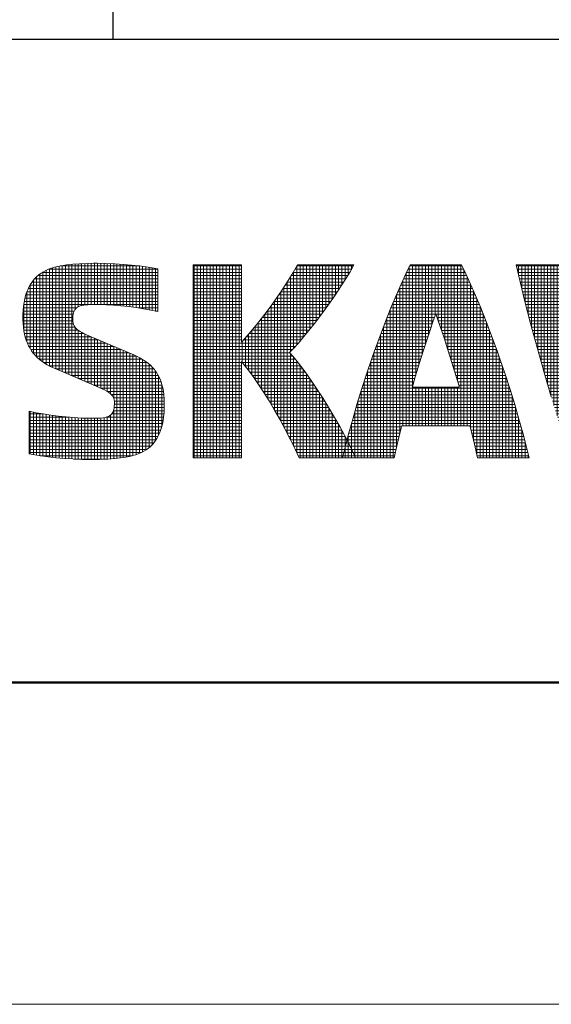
# Model space of a CAD drawing. Header units: millimetres. Extents: x 0 to 1071, y 0 to 742.
# Tile 3 of 133: x 405 to 447, y 0 to 77. Entities that reach past the tile are written whole.
import ezdxf

# ---------------------------------------------------------------- set-up
doc = ezdxf.new("R2010")
doc.units = ezdxf.units.MM
doc.header["$LTSCALE"] = 0.454724
doc.layers.add('NoLayerName_001', color=7, linetype='Continuous')

# ---------------------------------------------------------------- blocks, each defined once
blk = doc.blocks.new('*X145')
at = {"color": 2, "linetype": 'Continuous', "lineweight": 13}
for p, q in [((0.604, 5.816), (4.2, 5.816)), ((0.625, 3.029), (0.625, 5.829)), ((0.725, 2.964), (0.725, 5.883)), ((0.798, 5.916), (4.2, 5.916)), ((0.825, 2.909), (0.825, 5.926)), ((0.925, 2.861), (0.925, 5.961)), ((1.025, 2.818), (1.025, 5.989)), ((1.125, 2.775), (1.125, 6.011)), ((1.152, 6.016), (3.634, 6.016)), ((1.225, 2.732), (1.225, 6.028)), ((1.325, 2.689), (1.325, 6.042)), ((1.425, 2.646), (1.425, 6.054)), ((1.525, 2.603), (1.525, 6.065)), ((1.625, 4.668), (1.625, 6.073)), ((1.725, 4.752), (1.725, 6.081)), ((1.825, 4.786), (1.825, 6.088)), ((1.925, 4.802), (1.925, 6.092)), ((2.025, 4.81), (2.025, 6.097)), ((2.125, 4.815), (2.125, 6.098)), ((2.225, 4.817), (2.225, 6.099)), ((2.325, 4.818), (2.325, 6.099)), ((2.425, 4.817), (2.425, 6.097)), ((2.525, 4.814), (2.525, 6.095)), ((2.625, 4.81), (2.625, 6.092)), ((2.725, 4.805), (2.725, 6.087)), ((2.825, 4.799), (2.825, 6.083)), ((2.925, 4.79), (2.925, 6.078)), ((3.025, 4.782), (3.025, 6.071)), ((3.125, 4.772), (3.125, 6.065)), ((3.225, 4.761), (3.225, 6.057)), ((3.325, 4.75), (3.325, 6.048)), ((3.425, 4.736), (3.425, 6.039)), ((3.525, 4.723), (3.525, 6.028)), ((3.625, 4.707), (3.625, 6.017)), ((3.725, 4.692), (3.725, 6.004)), ((3.825, 4.674), (3.825, 5.99)), ((3.925, 4.656), (3.925, 5.974)), ((4.025, 4.636), (4.025, 5.958)), ((4.125, 4.615), (4.125, 5.939)), ((0.283, 5.516), (4.2, 5.516)), ((0.325, 3.308), (0.325, 5.571)), ((0.363, 5.616), (4.2, 5.616)), ((0.425, 3.196), (0.425, 5.678)), ((0.467, 5.716), (4.2, 5.716)), ((0.525, 3.105), (0.525, 5.762)), ((0.125, 3.66), (0.125, 5.213)), ((0.126, 5.216), (4.2, 5.216)), ((0.168, 5.316), (4.2, 5.316)), ((0.219, 5.416), (4.2, 5.416)), ((0.225, 3.454), (0.225, 5.426)), ((0.044, 4.916), (4.199, 4.916)), ((0.065, 5.016), (4.199, 5.016)), ((0.092, 5.116), (4.199, 5.116)), ((0.007, 4.616), (1.594, 4.616)), ((0.015, 4.716), (1.669, 4.716)), ((0.025, 4.045), (0.025, 4.796)), ((0.027, 4.816), (2.147, 4.816)), ((2.458, 4.816), (4.199, 4.816)), ((3.572, 4.716), (4.199, 4.716)), ((4.123, 4.616), (4.199, 4.616)), ((0, 4.416), (1.552, 4.416)), ((0.002, 4.516), (1.563, 4.516)), ((0.002, 4.316), (1.551, 4.316)), ((0.006, 4.216), (1.569, 4.216)), ((0.015, 4.116), (1.62, 4.116)), ((0.029, 4.016), (1.727, 4.016)), ((1.625, 2.561), (1.625, 4.11)), ((1.725, 2.518), (1.725, 4.017)), ((0.048, 3.916), (1.904, 3.916)), ((0.072, 3.816), (2.128, 3.816)), ((0.103, 3.716), (2.361, 3.716)), ((1.825, 2.475), (1.825, 3.956)), ((1.925, 2.432), (1.925, 3.906)), ((2.025, 2.389), (2.025, 3.86)), ((2.125, 2.346), (2.125, 3.817)), ((2.225, 2.303), (2.225, 3.774)), ((2.325, 2.261), (2.325, 3.732)), ((2.425, 2.217), (2.425, 3.689)), ((0.142, 3.616), (2.595, 3.616)), ((0.19, 3.516), (2.828, 3.516)), ((0.249, 3.416), (3.061, 3.416)), ((2.525, 2.17), (2.525, 3.646)), ((2.625, 2.115), (2.625, 3.603)), ((2.725, 2.042), (2.725, 3.56)), ((2.825, 1.902), (2.825, 3.517)), ((2.925, 0.04), (2.925, 3.474)), ((3.025, 0.051), (3.025, 3.431)), ((3.125, 0.064), (3.125, 3.389)), ((0.319, 3.316), (3.294, 3.316)), ((0.406, 3.216), (3.523, 3.216)), ((0.511, 3.116), (3.713, 3.116)), ((3.225, 0.079), (3.225, 3.346)), ((3.325, 0.098), (3.325, 3.303)), ((3.425, 0.123), (3.425, 3.26)), ((3.525, 0.153), (3.525, 3.215)), ((3.625, 0.192), (3.625, 3.165)), ((3.725, 0.239), (3.725, 3.109)), ((0.644, 3.016), (3.863, 3.016)), ((0.812, 2.916), (3.982, 2.916)), ((1.029, 2.816), (4.076, 2.816)), ((3.825, 0.297), (3.825, 3.044)), ((3.925, 0.37), (3.925, 2.967)), ((4.025, 0.462), (4.025, 2.873)), ((4.125, 0.585), (4.125, 2.755)), ((1.262, 2.716), (4.152, 2.716)), ((1.496, 2.616), (4.212, 2.616)), ((1.729, 2.516), (4.261, 2.516)), ((4.225, 0.757), (4.225, 2.593)), ((1.962, 2.416), (4.3, 2.416)), ((2.196, 2.316), (4.33, 2.316)), ((2.427, 2.216), (4.354, 2.216)), ((4.325, 1.035), (4.325, 2.336)), ((2.623, 2.116), (4.371, 2.116)), ((2.752, 2.016), (4.384, 2.016)), ((2.819, 1.916), (4.392, 1.916)), ((2.825, 0.03), (2.825, 1.538)), ((2.841, 1.616), (4.398, 1.616)), ((2.845, 1.816), (4.397, 1.816)), ((2.849, 1.716), (4.399, 1.716)), ((0.2, 1.416), (0.631, 1.416)), ((0.2, 1.316), (1.428, 1.316)), ((0.225, 0.17), (0.225, 1.494)), ((0.325, 0.151), (0.325, 1.474)), ((0.425, 0.133), (0.425, 1.453)), ((0.525, 0.117), (0.525, 1.435)), ((0.625, 0.103), (0.625, 1.417)), ((0.725, 0.089), (0.725, 1.401)), ((0.825, 0.077), (0.825, 1.386)), ((0.925, 0.066), (0.925, 1.372)), ((1.025, 0.056), (1.025, 1.359)), ((1.125, 0.047), (1.125, 1.346)), ((1.225, 0.039), (1.225, 1.335)), ((1.325, 0.031), (1.325, 1.325)), ((1.425, 0.025), (1.425, 1.316)), ((1.525, 0.019), (1.525, 1.308)), ((1.625, 0.014), (1.625, 1.301)), ((1.725, 0.01), (1.725, 1.295)), ((1.825, 0.006), (1.825, 1.289)), ((1.925, 0.004), (1.925, 1.286)), ((2.025, 0.002), (2.025, 1.284)), ((2.125, 0), (2.125, 1.283)), ((2.225, 0), (2.225, 1.284)), ((2.325, 0.002), (2.325, 1.287)), ((2.425, 0.005), (2.425, 1.293)), ((2.525, 0.009), (2.525, 1.303)), ((2.587, 1.316), (4.377, 1.316)), ((2.625, 0.014), (2.625, 1.327)), ((2.725, 0.022), (2.725, 1.38)), ((2.762, 1.416), (4.387, 1.416)), ((2.817, 1.516), (4.394, 1.516)), ((0.2, 1.216), (4.363, 1.216)), ((0.2, 1.116), (4.344, 1.116)), ((0.2, 1.016), (4.32, 1.016)), ((0.2, 0.916), (4.289, 0.916)), ((0.2, 0.816), (4.252, 0.816)), ((0.2, 0.716), (4.204, 0.716)), ((0.2, 0.616), (4.145, 0.616)), ((0.2, 0.516), (4.072, 0.516)), ((0.2, 0.416), (3.977, 0.416)), ((0.2, 0.316), (3.853, 0.316)), ((0.2, 0.216), (3.679, 0.216)), ((0.533, 0.116), (3.397, 0.116)), ((1.58, 0.016), (2.647, 0.016))]:
    blk.add_line(p, q, dxfattribs=at)
blk = doc.blocks.new('*X146')
at = {"color": 2, "linetype": 'Continuous', "lineweight": 13}
for p, q in [((0, 5.967), (1.5, 5.967)), ((0, 5.867), (1.5, 5.867)), ((0.025, 0), (0.025, 5.999)), ((0.125, 0), (0.125, 5.999)), ((0.225, 0), (0.225, 5.999)), ((0.325, 0), (0.325, 5.999)), ((0.425, 0), (0.425, 5.999)), ((0.525, 0), (0.525, 5.999)), ((0.625, 0), (0.625, 5.999)), ((0.725, 0), (0.725, 5.999)), ((0.825, 0), (0.825, 5.999)), ((0.925, 0), (0.925, 5.999)), ((1.025, 0), (1.025, 5.999)), ((1.125, 0), (1.125, 5.999)), ((1.225, 0), (1.225, 5.999)), ((1.325, 0), (1.325, 5.999)), ((1.425, 0), (1.425, 5.999)), ((3.172, 5.867), (4.924, 5.867)), ((3.225, 3.515), (3.225, 5.957)), ((3.23, 5.967), (4.981, 5.967)), ((3.325, 3.629), (3.325, 6)), ((3.425, 3.746), (3.425, 6)), ((3.525, 3.867), (3.525, 6)), ((3.625, 3.989), (3.625, 6)), ((3.725, 4.116), (3.725, 6)), ((3.825, 4.244), (3.825, 6)), ((3.925, 4.376), (3.925, 6)), ((4.025, 4.508), (4.025, 6)), ((4.125, 4.646), (4.125, 6)), ((4.225, 4.784), (4.225, 6)), ((4.325, 4.928), (4.325, 6)), ((4.425, 5.072), (4.425, 6)), ((4.525, 5.223), (4.525, 6)), ((4.625, 5.376), (4.625, 6)), ((4.725, 5.533), (4.725, 6)), ((4.825, 5.698), (4.825, 6)), ((4.925, 5.868), (4.925, 6)), ((0, 5.767), (1.5, 5.767)), ((0, 5.667), (1.5, 5.667)), ((0, 5.567), (1.5, 5.567)), ((2.989, 5.567), (4.746, 5.567)), ((3.025, 3.3), (3.025, 5.624)), ((3.051, 5.667), (4.806, 5.667)), ((3.113, 5.767), (4.866, 5.767)), ((3.125, 3.404), (3.125, 5.787)), ((0, 5.467), (1.5, 5.467)), ((0, 5.367), (1.5, 5.367)), ((0, 5.267), (1.5, 5.267)), ((2.796, 5.267), (4.554, 5.267)), ((2.825, 0.957), (2.825, 5.311)), ((2.861, 5.367), (4.619, 5.367)), ((2.925, 0.768), (2.925, 5.465)), ((2.926, 5.467), (4.683, 5.467)), ((0, 5.167), (1.5, 5.167)), ((0, 5.067), (1.5, 5.067)), ((0, 4.967), (1.5, 4.967)), ((2.592, 4.967), (4.352, 4.967)), ((2.625, 1.319), (2.625, 5.014)), ((2.66, 5.067), (4.421, 5.067)), ((2.725, 1.141), (2.725, 5.161)), ((2.728, 5.167), (4.487, 5.167)), ((0, 4.867), (1.5, 4.867)), ((0, 4.767), (1.5, 4.767)), ((0, 4.667), (1.5, 4.667)), ((2.325, 1.829), (2.325, 4.597)), ((2.376, 4.667), (4.14, 4.667)), ((2.425, 1.663), (2.425, 4.732)), ((2.449, 4.767), (4.212, 4.767)), ((2.521, 4.867), (4.282, 4.867)), ((2.525, 1.495), (2.525, 4.873)), ((0, 4.567), (1.5, 4.567)), ((0, 4.467), (1.5, 4.467)), ((0, 4.367), (1.5, 4.367)), ((2.125, 2.144), (2.125, 4.334)), ((2.15, 4.367), (3.918, 4.367)), ((2.225, 1.989), (2.225, 4.463)), ((2.228, 4.467), (3.993, 4.467)), ((2.302, 4.567), (4.067, 4.567)), ((0, 4.267), (1.5, 4.267)), ((0, 4.167), (1.5, 4.167)), ((0, 4.067), (1.5, 4.067)), ((1.913, 4.067), (3.686, 4.067)), ((1.925, 2.442), (1.925, 4.081)), ((1.994, 4.167), (3.765, 4.167)), ((2.025, 2.296), (2.025, 4.205)), ((2.073, 4.267), (3.842, 4.267)), ((0, 3.967), (1.5, 3.967)), ((0, 3.867), (1.5, 3.867)), ((0, 3.767), (1.5, 3.767)), ((1.625, 2.848), (1.625, 3.732)), ((1.656, 3.767), (3.443, 3.767)), ((1.725, 2.718), (1.725, 3.844)), ((1.745, 3.867), (3.524, 3.867)), ((1.825, 2.582), (1.825, 3.962)), ((1.829, 3.967), (3.606, 3.967)), ((0, 3.667), (1.5, 3.667)), ((0, 3.567), (3.271, 3.567)), ((0, 3.467), (3.181, 3.467)), ((1.525, 2.969), (1.525, 3.625)), ((1.564, 3.667), (3.357, 3.667)), ((0, 3.367), (3.088, 3.367)), ((0, 3.267), (3.007, 3.267)), ((0, 3.167), (3.095, 3.167)), ((0, 3.067), (3.177, 3.067)), ((3.025, 0.574), (3.025, 3.246)), ((3.125, 0.371), (3.125, 3.131)), ((0, 2.967), (1.5, 2.967)), ((0, 2.867), (1.5, 2.867)), ((0, 2.767), (1.5, 2.767)), ((1.527, 2.967), (3.258, 2.967)), ((1.61, 2.867), (3.335, 2.867)), ((1.688, 2.767), (3.411, 2.767)), ((3.225, 0.161), (3.225, 3.009)), ((3.325, 0), (3.325, 2.88)), ((0, 2.667), (1.5, 2.667)), ((0, 2.567), (1.5, 2.567)), ((0, 2.467), (1.5, 2.467)), ((1.764, 2.667), (3.484, 2.667)), ((1.836, 2.567), (3.557, 2.567)), ((1.908, 2.467), (3.627, 2.467)), ((3.425, 0), (3.425, 2.748)), ((3.525, 0), (3.525, 2.611)), ((3.625, 0), (3.625, 2.47)), ((0, 2.367), (1.5, 2.367)), ((0, 2.267), (1.5, 2.267)), ((0, 2.167), (1.5, 2.167)), ((1.977, 2.367), (3.697, 2.367)), ((2.045, 2.267), (3.765, 2.267)), ((2.11, 2.167), (3.832, 2.167)), ((3.725, 0), (3.725, 2.327)), ((3.825, 0), (3.825, 2.177)), ((0, 2.067), (1.5, 2.067)), ((0, 1.967), (1.5, 1.967)), ((0, 1.867), (1.5, 1.867)), ((2.176, 2.067), (3.899, 2.067)), ((2.239, 1.967), (3.964, 1.967)), ((2.301, 1.867), (4.029, 1.867)), ((3.925, 0), (3.925, 2.027)), ((4.025, 0), (4.025, 1.872)), ((0, 1.767), (1.5, 1.767)), ((0, 1.667), (1.5, 1.667)), ((0, 1.567), (1.5, 1.567)), ((2.363, 1.767), (4.091, 1.767)), ((2.423, 1.667), (4.154, 1.667)), ((2.482, 1.567), (4.216, 1.567)), ((4.125, 0), (4.125, 1.713)), ((4.225, 0), (4.225, 1.552)), ((0, 1.467), (1.5, 1.467)), ((0, 1.367), (1.5, 1.367)), ((0, 1.267), (1.5, 1.267)), ((2.541, 1.467), (4.276, 1.467)), ((2.598, 1.367), (4.335, 1.367)), ((2.655, 1.267), (4.395, 1.267)), ((4.325, 0), (4.325, 1.384)), ((0, 1.167), (1.5, 1.167)), ((0, 1.067), (1.5, 1.067)), ((0, 0.967), (1.5, 0.967)), ((2.711, 1.167), (4.452, 1.167)), ((2.765, 1.067), (4.509, 1.067)), ((2.82, 0.967), (4.566, 0.967)), ((4.425, 0), (4.425, 1.214)), ((4.525, 0), (4.525, 1.039)), ((0, 0.867), (1.5, 0.867)), ((0, 0.767), (1.5, 0.767)), ((0, 0.667), (1.5, 0.667)), ((2.874, 0.867), (4.62, 0.867)), ((2.926, 0.767), (4.674, 0.767)), ((2.977, 0.667), (4.728, 0.667)), ((4.625, 0), (4.625, 0.858)), ((4.725, 0.315), (4.725, 0.672)), ((0, 0.567), (1.5, 0.567)), ((0, 0.467), (1.5, 0.467)), ((0, 0.367), (1.5, 0.367)), ((3.029, 0.567), (4.779, 0.567)), ((3.078, 0.467), (4.763, 0.467)), ((3.127, 0.367), (4.737, 0.367)), ((0, 0.267), (1.5, 0.267)), ((0, 0.167), (1.5, 0.167)), ((0, 0.067), (1.5, 0.067)), ((3.176, 0.267), (4.713, 0.267)), ((3.222, 0.167), (4.689, 0.167)), ((3.269, 0.067), (4.665, 0.067))]:
    blk.add_line(p, q, dxfattribs=at)
blk = doc.blocks.new('*X147')
at = {"color": 2, "linetype": 'Continuous', "lineweight": 13}
for p, q in [((0, 5.966), (1.599, 5.966)), ((0.023, 5.866), (1.618, 5.866)), ((0.068, 5.672), (0.068, 6)), ((0.168, 5.253), (0.168, 6)), ((0.268, 4.847), (0.268, 6)), ((0.368, 4.461), (0.368, 6)), ((0.468, 4.079), (0.468, 6)), ((0.568, 3.711), (0.568, 6)), ((0.668, 3.346), (0.668, 6)), ((0.768, 2.993), (0.768, 6)), ((0.868, 2.64), (0.868, 6)), ((0.968, 2.301), (0.968, 6)), ((1.068, 1.961), (1.068, 6)), ((1.168, 1.633), (1.168, 6)), ((1.268, 1.307), (1.268, 6)), ((1.368, 0.989), (1.368, 6)), ((1.468, 0.676), (1.468, 6)), ((1.568, 0.371), (1.568, 6)), ((3.416, 5.866), (4.918, 5.866)), ((3.435, 5.966), (4.899, 5.966)), ((3.468, 0.46), (3.468, 6)), ((3.568, 0.838), (3.568, 6)), ((3.668, 1.222), (3.668, 6)), ((3.768, 1.621), (3.768, 6)), ((3.868, 2.023), (3.868, 6)), ((3.968, 2.44), (3.968, 6)), ((4.068, 2.859), (4.068, 6)), ((4.168, 3.281), (4.168, 6)), ((4.268, 2.853), (4.268, 6)), ((4.368, 2.433), (4.368, 6)), ((4.468, 2.017), (4.468, 6)), ((4.568, 1.615), (4.568, 6)), ((4.668, 1.217), (4.668, 6)), ((4.768, 0.833), (4.768, 6)), ((4.868, 0.455), (4.868, 6)), ((6.716, 5.866), (8.311, 5.866)), ((6.736, 5.966), (8.334, 5.966)), ((6.768, 0.376), (6.768, 6)), ((6.868, 0.681), (6.868, 6)), ((6.968, 0.993), (6.968, 6)), ((7.068, 1.311), (7.068, 6)), ((7.168, 1.637), (7.168, 6)), ((7.268, 1.966), (7.268, 6)), ((7.368, 2.305), (7.368, 6)), ((7.468, 2.645), (7.468, 6)), ((7.568, 2.998), (7.568, 6)), ((7.668, 3.351), (7.668, 6)), ((7.768, 3.716), (7.768, 6)), ((7.868, 4.084), (7.868, 6)), ((7.968, 4.466), (7.968, 6)), ((8.068, 4.852), (8.068, 6)), ((8.168, 5.259), (8.168, 6)), ((8.268, 5.679), (8.268, 6)), ((0.046, 5.766), (1.637, 5.766)), ((0.069, 5.666), (1.656, 5.666)), ((0.092, 5.566), (1.675, 5.566)), ((1.668, 0.073), (1.668, 5.605)), ((3.357, 5.566), (4.978, 5.566)), ((3.368, 0.095), (3.368, 5.623)), ((3.376, 5.666), (4.958, 5.666)), ((3.396, 5.766), (4.938, 5.766)), ((4.968, 0.089), (4.968, 5.616)), ((6.659, 5.566), (8.242, 5.566)), ((6.668, 0.077), (6.668, 5.612)), ((6.678, 5.666), (8.265, 5.666)), ((6.697, 5.766), (8.288, 5.766)), ((0.115, 5.466), (1.694, 5.466)), ((0.14, 5.366), (1.714, 5.366)), ((0.164, 5.266), (1.734, 5.266)), ((3.295, 5.266), (5.04, 5.266)), ((3.316, 5.366), (5.018, 5.366)), ((3.337, 5.466), (4.997, 5.466)), ((6.6, 5.266), (8.17, 5.266)), ((6.62, 5.366), (8.194, 5.366)), ((6.64, 5.466), (8.219, 5.466)), ((0.189, 5.166), (1.755, 5.166)), ((0.214, 5.066), (1.775, 5.066)), ((0.238, 4.966), (1.796, 4.966)), ((1.768, 0), (1.768, 5.103)), ((3.231, 4.966), (5.103, 4.966)), ((3.252, 5.066), (5.082, 5.066)), ((3.268, 0), (3.268, 5.14)), ((3.273, 5.166), (5.061, 5.166)), ((5.068, 0), (5.068, 5.133)), ((6.538, 4.966), (8.096, 4.966)), ((6.559, 5.066), (8.121, 5.066)), ((6.568, 0), (6.568, 5.109)), ((6.579, 5.166), (8.145, 5.166)), ((0.263, 4.866), (1.816, 4.866)), ((0.289, 4.766), (1.837, 4.766)), ((0.314, 4.666), (1.858, 4.666)), ((1.868, 0), (1.868, 4.62)), ((3.165, 4.666), (5.169, 4.666)), ((3.168, 0), (3.168, 4.678)), ((3.188, 4.766), (5.146, 4.766)), ((3.21, 4.866), (5.124, 4.866)), ((5.168, 0), (5.168, 4.672)), ((6.468, 0), (6.468, 4.627)), ((6.476, 4.666), (8.02, 4.666)), ((6.497, 4.766), (8.046, 4.766)), ((6.518, 4.866), (8.071, 4.866)), ((0.34, 4.566), (1.879, 4.566)), ((0.366, 4.466), (1.901, 4.466)), ((0.392, 4.366), (1.923, 4.366)), ((3.098, 4.366), (5.237, 4.366)), ((3.12, 4.466), (5.214, 4.466)), ((3.143, 4.566), (5.192, 4.566)), ((6.411, 4.366), (7.942, 4.366)), ((6.433, 4.466), (7.968, 4.466)), ((6.455, 4.566), (7.994, 4.566)), ((0.418, 4.266), (1.945, 4.266)), ((0.444, 4.166), (1.967, 4.166)), ((0.471, 4.066), (1.988, 4.066)), ((1.968, 0), (1.968, 4.161)), ((3.029, 4.066), (5.305, 4.066)), ((3.053, 4.166), (5.282, 4.166)), ((3.068, 0), (3.068, 4.234)), ((3.075, 4.266), (5.259, 4.266)), ((5.268, 0), (5.268, 4.228)), ((6.346, 4.066), (7.863, 4.066)), ((6.368, 0), (6.368, 4.167)), ((6.368, 4.166), (7.89, 4.166)), ((6.389, 4.266), (7.916, 4.266)), ((0.498, 3.966), (2.01, 3.966)), ((0.526, 3.866), (2.033, 3.866)), ((0.553, 3.766), (2.056, 3.766)), ((2.068, 0), (2.068, 3.714)), ((2.958, 3.766), (5.376, 3.766)), ((2.968, 0), (2.968, 3.808)), ((2.982, 3.866), (5.353, 3.866)), ((3.005, 3.966), (5.329, 3.966)), ((5.368, 0), (5.368, 3.803)), ((6.268, 0), (6.268, 3.72)), ((6.278, 3.766), (7.781, 3.766)), ((6.301, 3.866), (7.809, 3.866)), ((6.324, 3.966), (7.836, 3.966)), ((0.58, 3.666), (2.079, 3.666)), ((0.607, 3.566), (2.101, 3.566)), ((0.634, 3.466), (2.124, 3.466)), ((2.868, 0), (2.868, 3.389)), ((2.887, 3.466), (5.448, 3.466)), ((2.91, 3.566), (5.424, 3.566)), ((2.934, 3.666), (5.4, 3.666)), ((5.468, 0), (5.468, 3.384)), ((6.21, 3.466), (7.7, 3.466)), ((6.233, 3.566), (7.727, 3.566)), ((6.256, 3.666), (7.754, 3.666)), ((0.662, 3.366), (2.147, 3.366)), ((0.69, 3.266), (2.171, 3.266)), ((0.719, 3.166), (2.195, 3.166)), ((0.747, 3.066), (2.219, 3.066)), ((2.168, 0), (2.168, 3.281)), ((2.787, 3.066), (4.116, 3.066)), ((2.812, 3.166), (4.14, 3.166)), ((2.837, 3.266), (4.163, 3.266)), ((2.862, 3.366), (5.472, 3.366)), ((4.171, 3.266), (5.497, 3.266)), ((4.194, 3.166), (5.522, 3.166)), ((4.218, 3.066), (5.547, 3.066)), ((6.115, 3.066), (7.587, 3.066)), ((6.139, 3.166), (7.616, 3.166)), ((6.163, 3.266), (7.644, 3.266)), ((6.168, 0), (6.168, 3.287)), ((6.187, 3.366), (7.672, 3.366)), ((0.775, 2.966), (2.243, 2.966)), ((0.804, 2.866), (2.267, 2.866)), ((0.832, 2.766), (2.291, 2.766)), ((2.268, 0), (2.268, 2.863)), ((2.712, 2.766), (4.046, 2.766)), ((2.737, 2.866), (4.069, 2.866)), ((2.762, 2.966), (4.093, 2.966)), ((2.768, 0), (2.768, 2.988)), ((4.241, 2.966), (5.572, 2.966)), ((4.265, 2.866), (5.597, 2.866)), ((4.288, 2.766), (5.622, 2.766)), ((5.568, 0), (5.568, 2.983)), ((6.043, 2.766), (7.502, 2.766)), ((6.067, 2.866), (7.531, 2.866)), ((6.068, 0), (6.068, 2.869)), ((6.091, 2.966), (7.559, 2.966)), ((0.86, 2.666), (2.315, 2.666)), ((0.889, 2.566), (2.34, 2.566)), ((0.919, 2.466), (2.365, 2.466)), ((2.368, 0), (2.368, 2.455)), ((2.635, 2.466), (3.974, 2.466)), ((2.662, 2.566), (3.998, 2.566)), ((2.668, 0), (2.668, 2.59)), ((2.688, 2.666), (4.022, 2.666)), ((4.312, 2.666), (5.647, 2.666)), ((4.336, 2.566), (5.673, 2.566)), ((4.36, 2.466), (5.699, 2.466)), ((5.668, 0), (5.668, 2.585)), ((5.968, 0), (5.968, 2.46)), ((5.969, 2.466), (7.415, 2.466)), ((5.994, 2.566), (7.445, 2.566)), ((6.019, 2.666), (7.474, 2.666)), ((0.948, 2.366), (2.39, 2.366)), ((0.978, 2.266), (2.415, 2.266)), ((1.007, 2.166), (2.44, 2.166)), ((2.557, 2.166), (3.903, 2.166)), ((2.568, 0), (2.568, 2.207)), ((2.583, 2.266), (3.927, 2.266)), ((2.609, 2.366), (3.95, 2.366)), ((4.384, 2.366), (5.725, 2.366)), ((4.407, 2.266), (5.751, 2.266)), ((4.431, 2.166), (5.777, 2.166)), ((5.768, 0), (5.768, 2.202)), ((5.894, 2.166), (7.327, 2.166)), ((5.919, 2.266), (7.356, 2.266)), ((5.944, 2.366), (7.386, 2.366)), ((1.037, 2.066), (2.466, 2.066)), ((1.066, 1.966), (2.491, 1.966)), ((1.096, 1.866), (3.829, 1.866)), ((2.468, 0), (2.468, 2.058)), ((2.505, 1.966), (3.854, 1.966)), ((2.531, 2.066), (3.879, 2.066)), ((4.456, 2.066), (5.803, 2.066)), ((4.48, 1.966), (5.829, 1.966)), ((4.505, 1.866), (7.238, 1.866)), ((5.844, 1.966), (7.268, 1.966)), ((5.868, 0), (5.868, 2.062)), ((5.869, 2.066), (7.297, 2.066)), ((1.127, 1.766), (3.804, 1.766)), ((1.157, 1.666), (3.779, 1.666)), ((1.188, 1.566), (3.754, 1.566)), ((4.53, 1.766), (7.207, 1.766)), ((4.555, 1.666), (7.177, 1.666)), ((4.58, 1.566), (7.146, 1.566)), ((1.219, 1.466), (3.729, 1.466)), ((1.25, 1.366), (3.704, 1.366)), ((1.28, 1.266), (3.679, 1.266)), ((4.605, 1.466), (7.115, 1.466)), ((4.63, 1.366), (7.085, 1.366)), ((4.655, 1.266), (7.054, 1.266)), ((1.311, 1.166), (3.653, 1.166)), ((1.343, 1.066), (3.627, 1.066)), ((1.375, 0.966), (3.601, 0.966)), ((4.681, 1.166), (7.023, 1.166)), ((4.707, 1.066), (6.991, 1.066)), ((4.733, 0.966), (6.959, 0.966)), ((1.407, 0.866), (3.575, 0.866)), ((1.439, 0.766), (3.549, 0.766)), ((1.471, 0.666), (3.523, 0.666)), ((4.759, 0.866), (6.927, 0.866)), ((4.785, 0.766), (6.895, 0.766)), ((4.811, 0.666), (6.863, 0.666)), ((1.503, 0.566), (3.497, 0.566)), ((1.536, 0.466), (3.469, 0.466)), ((1.569, 0.366), (3.442, 0.366)), ((4.837, 0.566), (6.831, 0.566)), ((4.865, 0.466), (6.798, 0.466)), ((4.892, 0.366), (6.765, 0.366)), ((1.603, 0.266), (3.415, 0.266)), ((1.636, 0.166), (3.387, 0.166)), ((1.67, 0.066), (3.36, 0.066)), ((4.919, 0.266), (6.731, 0.266)), ((4.947, 0.166), (6.698, 0.166)), ((4.974, 0.066), (6.664, 0.066))]:
    blk.add_line(p, q, dxfattribs=at)
blk = doc.blocks.new('*X148')
at = {"color": 2, "linetype": 'Continuous', "lineweight": 13}
for p, q in [((0.06, 0), (0.06, 0.315)), ((0.072, 0.366), (0.214, 0.366)), ((0.098, 0.466), (0.165, 0.466)), ((0.16, 0), (0.16, 0.477)), ((0, 0.066), (0.355, 0.066)), ((0.024, 0.166), (0.309, 0.166)), ((0.048, 0.266), (0.263, 0.266)), ((0.26, 0), (0.26, 0.272)), ((0.36, 0), (0.36, 0.055))]:
    blk.add_line(p, q, dxfattribs=at)
blk = doc.blocks.new('*X150')
at = {"color": 2, "linetype": 'Continuous', "lineweight": 13}
for p, q in [((1.895, 5.866), (3.625, 5.866)), ((1.936, 0.999), (1.936, 5.95)), ((1.944, 5.966), (3.577, 5.966)), ((2.036, 2.223), (2.036, 6)), ((2.136, 2.563), (2.136, 6)), ((2.236, 2.893), (2.236, 6)), ((2.336, 3.214), (2.336, 6)), ((2.436, 3.527), (2.436, 6)), ((2.536, 3.831), (2.536, 6)), ((2.636, 4.127), (2.636, 6)), ((2.736, 4.415), (2.736, 6)), ((2.836, 4.268), (2.836, 6)), ((2.936, 3.977), (2.936, 6)), ((3.036, 3.677), (3.036, 6)), ((3.136, 3.368), (3.136, 6)), ((3.236, 3.05), (3.236, 6)), ((3.336, 2.724), (3.336, 6)), ((3.436, 2.389), (3.436, 6)), ((3.536, 0.999), (3.536, 6)), ((3.636, 0.999), (3.636, 5.844)), ((1.736, 0.999), (1.736, 5.528)), ((1.754, 5.566), (3.767, 5.566)), ((1.8, 5.666), (3.721, 5.666)), ((1.836, 0.999), (1.836, 5.744)), ((1.847, 5.766), (3.674, 5.766)), ((3.736, 0.999), (3.736, 5.634)), ((1.619, 5.266), (3.902, 5.266)), ((1.636, 0.739), (1.636, 5.306)), ((1.662, 5.366), (3.858, 5.366)), ((1.708, 5.466), (3.813, 5.466)), ((3.836, 0.935), (3.836, 5.416)), ((1.489, 4.966), (4.032, 4.966)), ((1.531, 5.066), (3.989, 5.066)), ((1.536, 0.328), (1.536, 5.078)), ((1.575, 5.166), (3.946, 5.166)), ((3.936, 0.531), (3.936, 5.189)), ((4.036, 0.105), (4.036, 4.956)), ((1.336, 0), (1.336, 4.597)), ((1.364, 4.666), (4.157, 4.666)), ((1.405, 4.766), (4.115, 4.766)), ((1.436, 0), (1.436, 4.839)), ((1.447, 4.866), (4.073, 4.866)), ((4.136, 0), (4.136, 4.716)), ((1.236, 0), (1.236, 4.346)), ((1.244, 4.366), (2.719, 4.366)), ((1.284, 4.466), (2.754, 4.466)), ((1.324, 4.566), (4.197, 4.566)), ((2.766, 4.466), (4.236, 4.466)), ((2.801, 4.366), (4.276, 4.366)), ((4.236, 0), (4.236, 4.468)), ((1.128, 4.066), (2.615, 4.066)), ((1.136, 0), (1.136, 4.088)), ((1.166, 4.166), (2.649, 4.166)), ((1.204, 4.266), (2.684, 4.266)), ((2.836, 4.266), (4.316, 4.266)), ((2.871, 4.166), (4.355, 4.166)), ((2.905, 4.066), (4.393, 4.066)), ((4.336, 0), (4.336, 4.216)), ((1.014, 3.766), (2.514, 3.766)), ((1.036, 0), (1.036, 3.826)), ((1.051, 3.866), (2.548, 3.866)), ((1.09, 3.966), (2.581, 3.966)), ((2.939, 3.966), (4.431, 3.966)), ((2.973, 3.866), (4.469, 3.866)), ((3.006, 3.766), (4.507, 3.766)), ((4.436, 0), (4.436, 3.953)), ((4.536, 0), (4.536, 3.686)), ((0.905, 3.466), (2.416, 3.466)), ((0.936, 0), (0.936, 3.553)), ((0.941, 3.566), (2.449, 3.566)), ((0.977, 3.666), (2.481, 3.666)), ((3.039, 3.666), (4.543, 3.666)), ((3.072, 3.566), (4.579, 3.566)), ((3.104, 3.466), (4.616, 3.466)), ((4.636, 0), (4.636, 3.412)), ((0.762, 3.066), (2.29, 3.066)), ((0.797, 3.166), (2.321, 3.166)), ((0.832, 3.266), (2.352, 3.266)), ((0.836, 0), (0.836, 3.276)), ((0.868, 3.366), (2.384, 3.366)), ((3.136, 3.366), (4.652, 3.366)), ((3.168, 3.266), (4.688, 3.266)), ((3.2, 3.166), (4.723, 3.166)), ((3.231, 3.066), (4.758, 3.066)), ((4.736, 0), (4.736, 3.13)), ((0.66, 2.766), (2.197, 2.766)), ((0.694, 2.866), (2.228, 2.866)), ((0.728, 2.966), (2.259, 2.966)), ((0.736, 0), (0.736, 2.989)), ((3.262, 2.966), (4.792, 2.966)), ((3.293, 2.866), (4.826, 2.866)), ((3.323, 2.766), (4.86, 2.766)), ((4.836, 0), (4.836, 2.838)), ((0.56, 2.466), (2.107, 2.466)), ((0.593, 2.566), (2.137, 2.566)), ((0.626, 2.666), (2.167, 2.666)), ((0.636, 0), (0.636, 2.695)), ((3.353, 2.666), (4.894, 2.666)), ((3.383, 2.566), (4.928, 2.566)), ((3.413, 2.466), (4.96, 2.466)), ((4.936, 0), (4.936, 2.541)), ((0.463, 2.166), (5.058, 2.166)), ((0.495, 2.266), (2.049, 2.266)), ((0.528, 2.366), (2.078, 2.366)), ((0.536, 0), (0.536, 2.391)), ((2.036, 0.999), (2.036, 2.199)), ((2.136, 0.999), (2.136, 2.199)), ((2.236, 0.999), (2.236, 2.199)), ((2.336, 0.999), (2.336, 2.199)), ((2.436, 0.999), (2.436, 2.199)), ((2.536, 0.999), (2.536, 2.199)), ((2.636, 0.999), (2.636, 2.199)), ((2.736, 0.999), (2.736, 2.199)), ((2.836, 0.999), (2.836, 2.199)), ((2.936, 0.999), (2.936, 2.199)), ((3.036, 0.999), (3.036, 2.199)), ((3.136, 0.999), (3.136, 2.199)), ((3.236, 0.999), (3.236, 2.199)), ((3.336, 0.999), (3.336, 2.199)), ((3.436, 0.999), (3.436, 2.199)), ((3.442, 2.366), (4.993, 2.366)), ((3.472, 2.266), (5.025, 2.266)), ((5.036, 0), (5.036, 2.233)), ((0.37, 1.866), (5.151, 1.866)), ((0.401, 1.966), (5.12, 1.966)), ((0.431, 2.066), (5.089, 2.066)), ((0.436, 0), (0.436, 2.081)), ((5.136, 0), (5.136, 1.914)), ((0.279, 1.566), (5.242, 1.566)), ((0.308, 1.666), (5.213, 1.666)), ((0.336, 0), (0.336, 1.757)), ((0.339, 1.766), (5.182, 1.766)), ((5.236, 0), (5.236, 1.587)), ((0.191, 1.266), (5.33, 1.266)), ((0.22, 1.366), (5.3, 1.366)), ((0.236, 0.055), (0.236, 1.421)), ((0.249, 1.466), (5.271, 1.466)), ((5.336, 0), (5.336, 1.245)), ((0.107, 0.966), (1.693, 0.966)), ((0.134, 1.066), (5.386, 1.066)), ((0.136, 0.272), (0.136, 1.072)), ((0.162, 1.166), (5.358, 1.166)), ((3.828, 0.966), (5.414, 0.966)), ((0.026, 0.666), (1.618, 0.666)), ((0.036, 0.477), (0.036, 0.705)), ((0.052, 0.766), (1.643, 0.766)), ((0.079, 0.866), (1.667, 0.866)), ((3.853, 0.866), (5.441, 0.866)), ((3.878, 0.766), (5.469, 0.766)), ((3.902, 0.666), (5.495, 0.666)), ((5.436, 0), (5.436, 0.886)), ((0, 0.566), (1.593, 0.566)), ((0.041, 0.466), (1.569, 0.466)), ((0.09, 0.366), (1.545, 0.366)), ((3.927, 0.566), (5.52, 0.566)), ((3.952, 0.466), (5.546, 0.466)), ((3.976, 0.366), (5.572, 0.366)), ((5.536, 0), (5.536, 0.506)), ((0.139, 0.266), (1.522, 0.266)), ((0.186, 0.166), (1.499, 0.166)), ((0.231, 0.066), (1.476, 0.066)), ((3.999, 0.266), (5.596, 0.266)), ((4.022, 0.166), (5.62, 0.166)), ((4.045, 0.066), (5.644, 0.066)), ((5.636, 0), (5.636, 0.101))]:
    blk.add_line(p, q, dxfattribs=at)

msp = doc.modelspace()

# ---------------------------------------------------------------- linework, layer by layer
at = {"layer": 'NoLayerName_001', "color": 7, "linetype": 'Continuous', "lineweight": 25}
for p, q in [((412.500039, 75), (412.500039, 135.999996)), ((62.5, 75), (1025, 75)), ((412.5, 75), (1025, 75)), ((412.5, 75), (1025, 75)), ((412.500039, 75), (1025, 75))]:
    msp.add_line(p, q, dxfattribs=at)
at = {"layer": 'NoLayerName_001', "color": 2, "linetype": 'Continuous', "lineweight": 13}
for p, q in [((408.47922, 57.396241), (408.201867, 57.344903)), ((408.878741, 57.451866), (408.47922, 57.396241)), ((409.353524, 57.502829), (408.878741, 57.451866)), ((409.881683, 57.544542), (409.353524, 57.502829)), ((410.000383, 57.551942), (409.881683, 57.544542)), ((410.524782, 57.575837), (410.000383, 57.551942)), ((410.978882, 57.583302), (410.524782, 57.575837)), ((411.256186, 57.581963), (410.978882, 57.583302)), ((411.94126, 57.567898), (411.256186, 57.581963)), ((412.632363, 57.539049), (411.94126, 57.567898)), ((413.304285, 57.49677), (412.632363, 57.539049)), ((413.939986, 57.442816), (413.304285, 57.49677)), ((414.529107, 57.37903), (413.939986, 57.442816)), ((422.478842, 57.45515), (418.729005, 57.45515)), ((418.729005, 57.45515), (418.729005, 42.457868)), ((422.478842, 51.455755), (422.478842, 57.45515)), ((426.853595, 57.456872), (426.502309, 56.859011)), ((431.228003, 57.456872), (426.853595, 57.456872)), ((430.929479, 56.931467), (431.228003, 57.456872)), ((435.602066, 57.457906), (435.261562, 56.757075)), ((439.602007, 57.457906), (435.602066, 57.457906)), ((439.942621, 56.756728), (439.602007, 57.457906)), ((447.851994, 57.457906), (443.852397, 57.457906)), ((443.852397, 57.457906), (444.157799, 56.133563)), ((406.731607, 56.696336), (406.57489, 56.563661)), ((406.899778, 56.818752), (406.731607, 56.696336)), ((407.08018, 56.931206), (406.899778, 56.818752)), ((407.273716, 57.033859), (407.08018, 56.931206)), ((407.481423, 57.126733), (407.273716, 57.033859)), ((407.704466, 57.209715), (407.481423, 57.126733)), ((407.944138, 57.282563), (407.704466, 57.209715)), ((408.201867, 57.344903), (407.944138, 57.282563)), ((415.066223, 57.307195), (414.529107, 57.37903)), ((415.549365, 57.228954), (415.066223, 57.307195)), ((415.978895, 57.145792), (415.549365, 57.228954)), ((415.977861, 53.833809), (415.978895, 57.145792)), ((426.502309, 56.859011), (426.117468, 56.237243)), ((430.585246, 56.360185), (430.929479, 56.931467)), ((435.261562, 56.757075), (434.896964, 55.965091)), ((440.307348, 55.96434), (439.942621, 56.756728)), ((406.053207, 55.921663), (405.947878, 55.730471)), ((406.168358, 56.099798), (406.053207, 55.921663)), ((406.293512, 56.265756), (406.168358, 56.099798)), ((406.35995, 56.344425), (406.293512, 56.265756)), ((406.428992, 56.420286), (406.35995, 56.344425)), ((406.57489, 56.563661), (406.428992, 56.420286)), ((426.117468, 56.237243), (425.700977, 55.59614)), ((430.195336, 55.746062), (430.585246, 56.360185)), ((434.896964, 55.965091), (434.510754, 55.082776)), ((440.693698, 55.081585), (440.307348, 55.96434)), ((444.157799, 56.133563), (444.53268, 54.607571)), ((405.766679, 55.304787), (405.691148, 55.067936)), ((405.852335, 55.525219), (405.766679, 55.304787)), ((405.947878, 55.730471), (405.852335, 55.525219)), ((425.700977, 55.59614), (425.256515, 54.942535)), ((429.290124, 54.41682), (429.761918, 55.095032)), ((429.761918, 55.095032), (430.195336, 55.746062)), ((405.572053, 54.539449), (405.529596, 54.244758)), ((405.626108, 54.813313), (405.572053, 54.539449)), ((405.691148, 55.067936), (405.626108, 54.813313)), ((410.069671, 54.308152), (410.228226, 54.332984)), ((410.228226, 54.332984), (410.522437, 54.359204)), ((410.522437, 54.359204), (410.889055, 54.376069)), ((410.889055, 54.376069), (411.326888, 54.380466)), ((411.326888, 54.380466), (411.828736, 54.369784)), ((411.828736, 54.369784), (411.954674, 54.364877)), ((411.954674, 54.364877), (412.516581, 54.333385)), ((412.516581, 54.333385), (413.10265, 54.285193)), ((425.256515, 54.942535), (424.790268, 54.286307)), ((428.788929, 53.725797), (429.290124, 54.41682)), ((434.510754, 55.082776), (434.106583, 54.114234)), ((441.098005, 54.112599), (440.693698, 55.081585)), ((444.53268, 54.607571), (444.97626, 52.895358)), ((405.482521, 53.585922), (405.479006, 53.333601)), ((405.49947, 53.92753), (405.482521, 53.585922)), ((405.529596, 54.244758), (405.49947, 53.92753)), ((409.365967, 53.478581), (409.38882, 53.63298)), ((409.38882, 53.63298), (409.421584, 53.763005)), ((409.421584, 53.763005), (409.463543, 53.87346)), ((409.463543, 53.87346), (409.514582, 53.968095)), ((409.514582, 53.968095), (409.575244, 54.049801)), ((409.575244, 54.049801), (409.646392, 54.120344)), ((409.646392, 54.120344), (409.728789, 54.180575)), ((409.728789, 54.180575), (409.824622, 54.231681)), ((409.824622, 54.231681), (409.936911, 54.274212)), ((409.936911, 54.274212), (410.069671, 54.308152)), ((413.10265, 54.285193), (413.698604, 54.221157)), ((413.698604, 54.221157), (414.292447, 54.142533)), ((414.292447, 54.142533), (414.874693, 54.050773)), ((414.874693, 54.050773), (415.438205, 53.947378)), ((415.438205, 53.947378), (415.977861, 53.833809)), ((424.311866, 53.641329), (423.835413, 53.026346)), ((424.790268, 54.286307), (424.311866, 53.641329)), ((428.271853, 53.041434), (428.788929, 53.725797)), ((434.106583, 54.114234), (433.689322, 53.067296)), ((437.380812, 53.03859), (437.60152, 53.667418)), ((437.60152, 53.667418), (437.820007, 53.046175)), ((441.515384, 53.065248), (441.098005, 54.112599)), ((405.479006, 53.333601), (405.479803, 53.226184)), ((405.479803, 53.226184), (405.491657, 52.914527)), ((405.491657, 52.914527), (405.517119, 52.621414)), ((409.353206, 53.208549), (409.35432, 53.293589)), ((409.360083, 53.069971), (409.353206, 53.208549)), ((409.35432, 53.293589), (409.365967, 53.478581)), ((409.379979, 52.947584), (409.360083, 53.069971)), ((409.412475, 52.837105), (409.379979, 52.947584)), ((409.433624, 52.785099), (409.412475, 52.837105)), ((423.835413, 53.026346), (423.509027, 52.621229)), ((427.833815, 52.483504), (428.271853, 53.041434)), ((433.689322, 53.067296), (433.264973, 51.953677)), ((437.155883, 52.380717), (437.380812, 53.03859)), ((437.820007, 53.046175), (438.042792, 52.395732)), ((441.93982, 51.95129), (441.515384, 53.065248)), ((444.97626, 52.895358), (445.481517, 51.033605)), ((405.517119, 52.621414), (405.55553, 52.345289)), ((405.55553, 52.345289), (405.606354, 52.084757)), ((405.606354, 52.084757), (405.669173, 51.838564)), ((409.458096, 52.73503), (409.433624, 52.785099)), ((409.517157, 52.640125), (409.458096, 52.73503)), ((409.591502, 52.54956), (409.517157, 52.640125)), ((409.684261, 52.460699), (409.591502, 52.54956)), ((409.8002, 52.370861), (409.684261, 52.460699)), ((409.946535, 52.276833), (409.8002, 52.370861)), ((410.134756, 52.173982), (409.946535, 52.276833)), ((410.385316, 52.054188), (410.134756, 52.173982)), ((410.603382, 51.958374), (410.385316, 52.054188)), ((423.089306, 52.121835), (422.742417, 51.731875)), ((423.509027, 52.621229), (423.089306, 52.121835)), ((427.346832, 51.88756), (427.833815, 52.483504)), ((436.927698, 51.69591), (437.155883, 52.380717)), ((438.042792, 52.395732), (438.269005, 51.717909)), ((405.669173, 51.838564), (405.743688, 51.605582)), ((405.743688, 51.605582), (405.829722, 51.38479)), ((405.829722, 51.38479), (405.927217, 51.175276)), ((414.103115, 50.45775), (410.603382, 51.958374)), ((422.742417, 51.731875), (422.478842, 51.455755)), ((426.535429, 50.962738), (426.909859, 51.377285)), ((426.909859, 51.377285), (427.346832, 51.88756)), ((433.264973, 51.953677), (432.84044, 50.788746)), ((436.697383, 50.986901), (436.927698, 51.69591)), ((438.269005, 51.717909), (438.497621, 51.015115)), ((442.364394, 50.786132), (441.93982, 51.95129)), ((405.927217, 51.175276), (406.036241, 50.97623)), ((406.036241, 50.97623), (406.156984, 50.786941)), ((406.156984, 50.786941), (406.289761, 50.6068)), ((406.289761, 50.6068), (406.435006, 50.435299)), ((426.228335, 50.643778), (426.535429, 50.962738)), ((426.499916, 50.334842), (426.228335, 50.643778)), ((432.84044, 50.788746), (432.624155, 50.174698)), ((436.466224, 50.25708), (436.697383, 50.986901)), ((438.497621, 51.015115), (438.727455, 50.290403)), ((442.580698, 50.171964), (442.364394, 50.786132)), ((445.481517, 51.033605), (446.033482, 49.084277)), ((406.435006, 50.435299), (406.593277, 50.272035)), ((406.593277, 50.272035), (406.765244, 50.116707)), ((406.765244, 50.116707), (406.951363, 49.969362)), ((406.951363, 49.969362), (407.152325, 49.829944)), ((407.152325, 49.829944), (407.36905, 49.698384)), ((414.381124, 50.330832), (414.103115, 50.45775)), ((414.632046, 50.200684), (414.381124, 50.330832)), ((414.859003, 50.066856), (414.632046, 50.200684)), ((415.064653, 49.92885), (414.859003, 50.066856)), ((415.251262, 49.786097), (415.064653, 49.92885)), ((415.420762, 49.637938), (415.251262, 49.786097)), ((422.478842, 49.956509), (422.773582, 49.599794)), ((422.478842, 42.457868), (422.478842, 49.956509)), ((426.821643, 49.942103), (426.499916, 50.334842)), ((427.192526, 49.461552), (426.821643, 49.942103)), ((432.624155, 50.174698), (432.214966, 48.971946)), ((436.23566, 49.510511), (436.466224, 50.25708)), ((438.727455, 50.290403), (438.957163, 49.547497)), ((442.989803, 48.969333), (442.580698, 50.171964)), ((407.36905, 49.698384), (407.602558, 49.574711)), ((407.602558, 49.574711), (407.85396, 49.459057)), ((407.85396, 49.459057), (411.354038, 47.959122)), ((415.574782, 49.483603), (415.420762, 49.637938)), ((415.714682, 49.322192), (415.574782, 49.483603)), ((415.779728, 49.238464), (415.714682, 49.322192)), ((415.84157, 49.152654), (415.779728, 49.238464)), ((415.955811, 48.974621), (415.84157, 49.152654)), ((416.058197, 48.78685), (415.955811, 48.974621)), ((422.773582, 49.599794), (423.095969, 49.182416)), ((423.095969, 49.182416), (423.445477, 48.701657)), ((427.607468, 48.895122), (427.192526, 49.461552)), ((432.214966, 48.971946), (431.827039, 47.776578)), ((436.007264, 48.751908), (436.23566, 49.510511)), ((438.957163, 49.547497), (439.185257, 48.790799)), ((443.377601, 47.774227), (442.989803, 48.969333)), ((446.033482, 49.084277), (446.588528, 47.200983)), ((416.149314, 48.587882), (416.058197, 48.78685)), ((416.229535, 48.376033), (416.149314, 48.587882)), ((416.299024, 48.149365), (416.229535, 48.376033)), ((423.445477, 48.701657), (423.820424, 48.156589)), ((428.056899, 48.251864), (427.607468, 48.895122)), ((428.527373, 47.547799), (428.056899, 48.251864)), ((435.782716, 47.986583), (436.007264, 48.751908)), ((439.185257, 48.790799), (439.41012, 48.025366)), ((411.354038, 47.959122), (411.573153, 47.862734)), ((411.573153, 47.862734), (411.824728, 47.742526)), ((411.824728, 47.742526), (412.012798, 47.639892)), ((412.012798, 47.639892), (412.158646, 47.546289)), ((412.158646, 47.546289), (412.274047, 47.456922)), ((412.274047, 47.456922), (412.366321, 47.368495)), ((416.357749, 47.905631), (416.299024, 48.149365)), ((416.40548, 47.642209), (416.357749, 47.905631)), ((416.441789, 47.356004), (416.40548, 47.642209)), ((423.820424, 48.156589), (424.217652, 47.548787)), ((424.217652, 47.548787), (424.632217, 46.88309)), ((428.826896, 47.083428), (428.527373, 47.547799)), ((431.827039, 47.776578), (431.465878, 46.607049)), ((435.77397, 47.956366), (435.782716, 47.986583)), ((439.430104, 47.956366), (435.77397, 47.956366)), ((439.41012, 48.025366), (439.430104, 47.956366)), ((443.7386, 46.605076), (443.377601, 47.774227)), ((412.366321, 47.368495), (412.440274, 47.278274)), ((412.440274, 47.278274), (412.499047, 47.183574)), ((412.499047, 47.183574), (412.523403, 47.133557)), ((412.523403, 47.133557), (412.544455, 47.081562)), ((412.544455, 47.081562), (412.576824, 46.970918)), ((412.576824, 46.970918), (412.596661, 46.848061)), ((412.596661, 46.848061), (412.603525, 46.708602)), ((412.603525, 46.708602), (412.602504, 46.627601)), ((416.466038, 47.043311), (416.441789, 47.356004)), ((416.477356, 46.699613), (416.466038, 47.043311)), ((416.478069, 46.583895), (416.477356, 46.699613)), ((424.632217, 46.88309), (425.057165, 46.168312)), ((429.288902, 46.341545), (428.826896, 47.083428)), ((406.505857, 45.973762), (405.979214, 46.083342)), ((405.979214, 46.083342), (405.979214, 42.771015)), ((407.062737, 45.873052), (406.505857, 45.973762)), ((412.442591, 45.951985), (412.381848, 45.869772)), ((412.493673, 46.047088), (412.442591, 45.951985)), ((412.535625, 46.157946), (412.493673, 46.047088)), ((412.568324, 46.288262), (412.535625, 46.157946)), ((412.591049, 46.442774), (412.568324, 46.288262)), ((412.602504, 46.627601), (412.591049, 46.442774)), ((416.427773, 45.656522), (416.457694, 45.977994)), ((416.457694, 45.977994), (416.474563, 46.325827)), ((416.474563, 46.325827), (416.478069, 46.583895)), ((425.057165, 46.168312), (425.483532, 45.417664)), ((429.727347, 45.606097), (429.288902, 46.341545)), ((431.465878, 46.607049), (431.13565, 45.479259)), ((444.068644, 45.477745), (443.7386, 46.605076)), ((407.645182, 45.782746), (407.062737, 45.873052)), ((408.246075, 45.704481), (407.645182, 45.782746)), ((408.855199, 45.63993), (408.246075, 45.704481)), ((409.458668, 45.590657), (408.855199, 45.63993)), ((410.038768, 45.55788), (409.458668, 45.590657)), ((410.161353, 45.552948), (410.038768, 45.55788)), ((410.676447, 45.540947), (410.161353, 45.552948)), ((411.113759, 45.544205), (410.676447, 45.540947)), ((411.464289, 45.559534), (411.113759, 45.544205)), ((411.72885, 45.583134), (411.464289, 45.559534)), ((411.887099, 45.608593), (411.72885, 45.583134)), ((412.019781, 45.643128), (411.887099, 45.608593)), ((412.132118, 45.686234), (412.019781, 45.643128)), ((412.228061, 45.737903), (412.132118, 45.686234)), ((412.310585, 45.798688), (412.228061, 45.737903)), ((412.381848, 45.869772), (412.310585, 45.798688)), ((416.332177, 45.08404), (416.385682, 45.359211)), ((416.385682, 45.359211), (416.427773, 45.656522)), ((425.483532, 45.417664), (425.900708, 44.64858)), ((430.133277, 44.893429), (429.727347, 45.606097)), ((431.13565, 45.479259), (430.839133, 44.406004)), ((444.364968, 44.404995), (444.068644, 45.477745)), ((416.108768, 44.37362), (416.193295, 44.592869)), ((416.193295, 44.592869), (416.267883, 44.829159)), ((416.267883, 44.829159), (416.332177, 45.08404)), ((425.900708, 44.64858), (425.917548, 44.616761)), ((425.917548, 44.616761), (426.309739, 43.856903)), ((430.500915, 44.215661), (430.133277, 44.893429)), ((430.839133, 44.406004), (430.577794, 43.396838)), ((434.593381, 43.503388), (434.8859, 44.689637)), ((434.8859, 44.689637), (434.95407, 44.956841)), ((434.95407, 44.956841), (440.24966, 44.956841)), ((440.24966, 44.956841), (440.313884, 44.70582)), ((440.313884, 44.70582), (440.604987, 43.526752)), ((444.626116, 43.396343), (444.364968, 44.404995)), ((415.6077, 43.563376), (415.673369, 43.64095)), ((415.673369, 43.64095), (415.79698, 43.804728)), ((415.79698, 43.804728), (415.910617, 43.98075)), ((415.910617, 43.98075), (416.014519, 44.170003)), ((416.014519, 44.170003), (416.108768, 44.37362)), ((426.309739, 43.856903), (426.665609, 43.131554)), ((430.82721, 43.580984), (430.500915, 44.215661)), ((414.491733, 42.791965), (414.699982, 42.884012)), ((414.699982, 42.884012), (414.893298, 42.985453)), ((414.893298, 42.985453), (415.072915, 43.096355)), ((415.072915, 43.096355), (415.2399, 43.216925)), ((415.2399, 43.216925), (415.395163, 43.34752)), ((415.395163, 43.34752), (415.539455, 43.488643)), ((415.539455, 43.488643), (415.6077, 43.563376)), ((426.665609, 43.131554), (426.978302, 42.457868)), ((430.577794, 43.396838), (430.35195, 42.458213)), ((431.111259, 42.994289), (430.82721, 43.580984)), ((431.353744, 42.457868), (431.111259, 42.994289)), ((434.351891, 42.458213), (434.593381, 43.503388)), ((440.604987, 43.526752), (440.851838, 42.458213)), ((444.851779, 42.458213), (444.626116, 43.396343)), ((405.979214, 42.771015), (406.415955, 42.687589)), ((406.415955, 42.687589), (406.907566, 42.608981)), ((406.907566, 42.608981), (407.453982, 42.536758)), ((407.453982, 42.536758), (408.052478, 42.472662)), ((408.052478, 42.472662), (408.696457, 42.418582)), ((408.696457, 42.418582), (409.373941, 42.37646)), ((409.373941, 42.37646), (410.065985, 42.348102)), ((410.065985, 42.348102), (410.745757, 42.334829)), ((410.745757, 42.334829), (410.978882, 42.33385)), ((410.978882, 42.33385), (411.434033, 42.341324)), ((411.434033, 42.341324), (411.958892, 42.365231)), ((411.958892, 42.365231), (412.085186, 42.373133)), ((412.085186, 42.373133), (412.610632, 42.414866)), ((412.610632, 42.414866), (413.082047, 42.465738)), ((413.082047, 42.465738), (413.478544, 42.521255)), ((413.478544, 42.521255), (413.762448, 42.573626)), ((413.762448, 42.573626), (414.024648, 42.636495)), ((414.024648, 42.636495), (414.267149, 42.70939)), ((414.267149, 42.70939), (414.491733, 42.791965)), ((418.729005, 42.457868), (422.478842, 42.457868)), ((426.978302, 42.457868), (431.353744, 42.457868)), ((430.35195, 42.458213), (434.351891, 42.458213)), ((440.851838, 42.458213), (444.851779, 42.458213))]:
    msp.add_line(p, q, dxfattribs=at)
at = {"layer": 'NoLayerName_001', "color": 7, "linetype": 'Continuous', "lineweight": 50}
msp.add_line((1025, 25), (62.5, 25), dxfattribs=at)
at = {"layer": 'NoLayerName_001', "color": 7, "linetype": 'Continuous', "lineweight": 13}
msp.add_line((1050, 0), (0, 0), dxfattribs=at)

# ---------------------------------------------------------------- block references
at = {"layer": 'NoLayerName_001', "xscale": 2.5, "yscale": 2.5, "zscale": 2.5}
for name, p in [('*X145', (405.479584, 42.334638)), ('*X146', (418.729019, 42.457867)), ('*X150', (430.701408, 42.458215)), ('*X147', (443.871727, 42.458215)), ('*X148', (430.391884, 42.458215))]:
    msp.add_blockref(name, p, dxfattribs=at)

doc.saveas('drawing.dxf')
